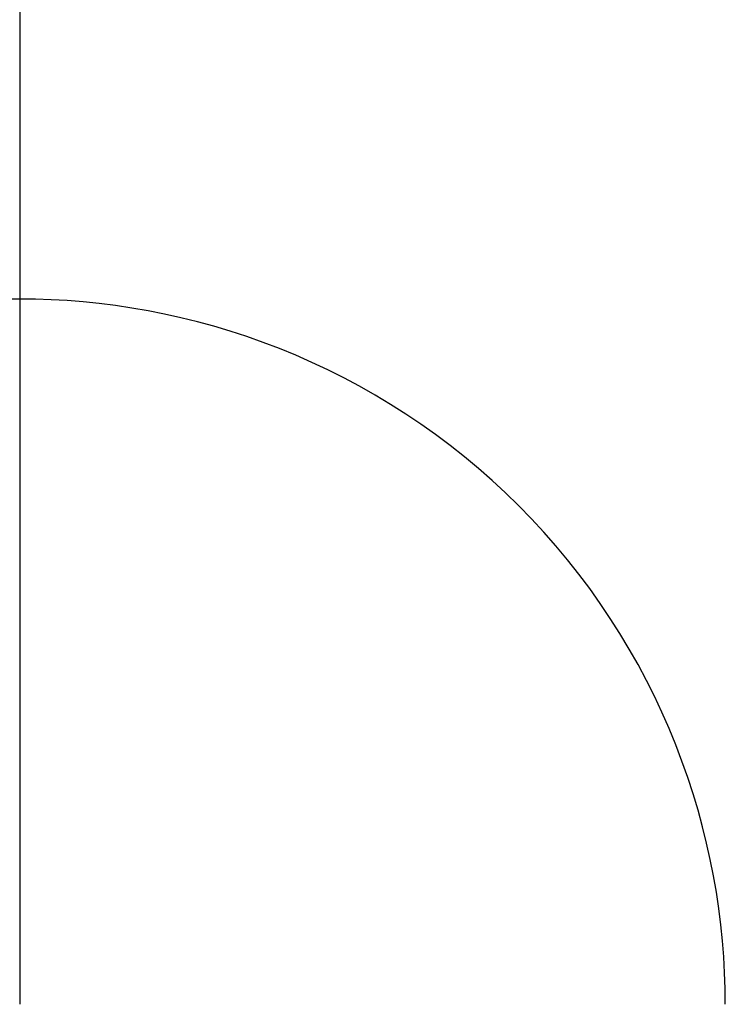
# Model space of a CAD drawing. Header units: millimetres. Extents: x -118 to 118, y -118 to 118.
# Tile 51 of 68: x 0 to 42, y 0 to 59. Entities that reach past the tile are written whole.
import ezdxf

# ---------------------------------------------------------------- set-up
doc = ezdxf.new("R2010")
doc.units = ezdxf.units.MM
doc.header["$MEASUREMENT"] = 0
doc.layers.add('Predefinito', color=5, linetype='Continuous')

msp = doc.modelspace()

# ---------------------------------------------------------------- linework, layer by layer
at = {"layer": 'Predefinito', "extrusion": (1, 0, 0)}
for points in [[(101.579, -144.97), (97.492, -146.454), (93.518, -147.816), (85.678, -150.281), (77.996, -152.418), (70.489, -154.25), (63.173, -155.801), (56.065, -157.094), (49.18, -158.152), (42.536, -159), (36.149, -159.66), (30.034, -160.156), (24.209, -160.512), (18.69, -160.75), (8.635, -160.969), (0, -161)], [(100.103, -141.252), (96.161, -142.681), (92.252, -144.021), (84.541, -146.445), (76.985, -148.547), (69.6, -150.35), (62.402, -151.876), (55.405, -153.149), (48.626, -154.191), (42.081, -155.026), (35.785, -155.677), (29.754, -156.166), (24.003, -156.517), (18.547, -156.753), (8.588, -156.969), (0, -157)]]:
    msp.add_lwpolyline(points, dxfattribs=at)
at = {"layer": 'Predefinito'}
msp.add_lwpolyline([(42.081, 0), (42.071, 0.934), (42.039, 1.876), (41.986, 2.825), (41.911, 3.781), (41.813, 4.743), (41.692, 5.71), (41.547, 6.682), (41.379, 7.657), (41.186, 8.635), (40.968, 9.616), (40.725, 10.597), (40.457, 11.579), (40.163, 12.56), (39.844, 13.54), (39.498, 14.517), (39.127, 15.49), (38.729, 16.459), (38.305, 17.422), (37.856, 18.379), (37.38, 19.328), (36.879, 20.268), (36.352, 21.199), (35.799, 22.119), (35.222, 23.027), (34.62, 23.923), (33.993, 24.805), (33.343, 25.672), (32.67, 26.524), (31.974, 27.359), (31.256, 28.176), (30.516, 28.976), (29.756, 29.756), (28.976, 30.516), (28.176, 31.256), (27.359, 31.974), (26.524, 32.67), (25.672, 33.343), (24.805, 33.993), (23.923, 34.62), (23.027, 35.222), (22.119, 35.799), (21.199, 36.352), (20.268, 36.879), (19.328, 37.38), (18.379, 37.856), (17.422, 38.305), (16.459, 38.729), (15.49, 39.127), (14.517, 39.498), (13.54, 39.844), (12.56, 40.163), (11.579, 40.457), (10.597, 40.725), (9.616, 40.968), (8.635, 41.186), (7.657, 41.379), (6.682, 41.547), (5.71, 41.692), (4.743, 41.813), (3.781, 41.911), (2.825, 41.986), (1.876, 42.039), (0.934, 42.071), (0, 42.081), (-0.934, 42.071)], dxfattribs=at)

doc.saveas('drawing.dxf')
